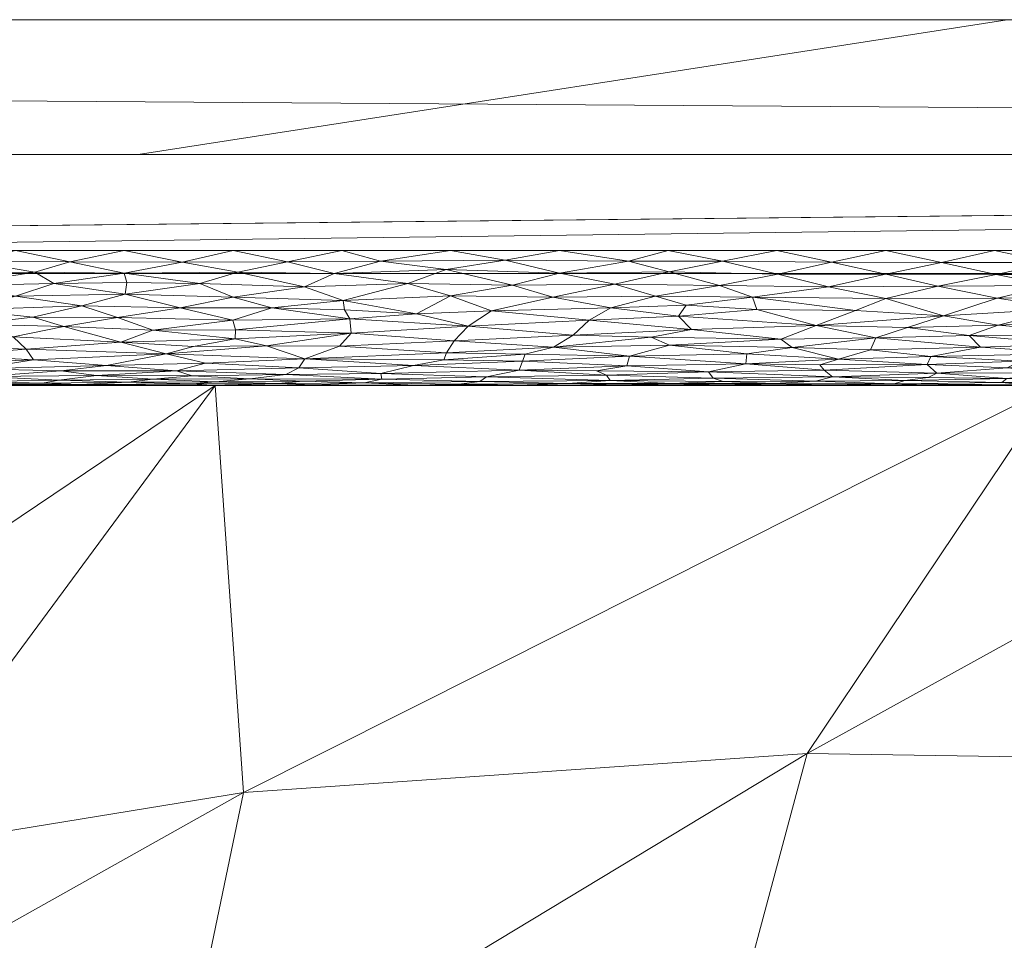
# Model space of a CAD drawing. Header units: millimetres. Extents: x -300 to 300, y 0 to 450.
# Tile 241 of 256: x 178 to 192, y 436 to 450. Entities that reach past the tile are written whole.
import ezdxf

# ---------------------------------------------------------------- set-up
doc = ezdxf.new("R2010")
doc.units = ezdxf.units.MM
doc.layers.add('A-GENM', color=13, linetype='Continuous')

# ---------------------------------------------------------------- blocks, each defined once
blk = doc.blocks.new('MODEL_CCAS0420-1080410R0 - MODEL_CCAS0420-1080410R0-453240-Preview')
at = {"layer": 'A-GENM', "lineweight": 9}
mesh = blk.add_polyface(dxfattribs=at)
corners = [(-296.159, -20, -110), (-295.657, -15.55, -110), (-294.177, -11.323, -110), (-291.793, -7.531, -110), (-288.625, -4.364, -110), (-284.831, -1.981, -110), (-280.602, -0.502, -110), (-276.147, 0, -110), (276.147, 0, -110), (280.596, -0.501, -110), (284.825, -1.978, -110), (288.619, -4.359, -110), (291.788, -7.525, -110), (294.174, -11.316, -110), (295.656, -15.545, -110), (296.159, -20, -110), (296.159, -426.171, -110), (295.658, -430.617, -110), (294.182, -434.842, -110), (291.802, -438.632, -110), (288.638, -441.797, -110), (284.848, -444.179, -110), (280.622, -445.657, -110), (276.171, -446.159, -110), (-276.171, -446.159, -110), (-280.617, -445.658, -110), (-284.842, -444.182, -110), (-288.632, -441.802, -110), (-291.797, -438.638, -110), (-294.179, -434.848, -110), (-295.657, -430.622, -110), (-296.159, -426.171, -110)]
mesh.append_faces([[corners[k] for k in face] for face in [(15, 12, 13, 14)]], dxfattribs={"vtx0": -1})
mesh.append_faces([[corners[k] for k in face] for face in [(16, 8, 15)]], dxfattribs={"vtx0": -1, "vtx1": -1})
mesh.append_faces([[corners[k] for k in face] for face in [(24, 31, 7, 8)]], dxfattribs={"vtx0": -1, "vtx1": -1, "vtx3": -1})
mesh.append_faces([[corners[k] for k in face] for face in [(31, 24, 25, 30), (18, 21, 22, 17), (17, 22, 23, 16)]], dxfattribs={"vtx0": -1, "vtx2": -1})
mesh.append_faces([[corners[k] for k in face] for face in [(0, 3, 4, 5), (0, 5, 6, 7)]], dxfattribs={"vtx0": -1, "vtx3": -1})
mesh.append_faces([[corners[k] for k in face] for face in [(28, 29, 27)]], dxfattribs={"vtx1": -1})
mesh.append_faces([[corners[k] for k in face] for face in [(25, 26, 30), (11, 12, 15, 10), (9, 10, 15, 8), (31, 0, 7)]], dxfattribs={"vtx1": -1, "vtx2": -1})
mesh.append_faces([[corners[k] for k in face] for face in [(23, 24, 8, 16)]], dxfattribs={"vtx1": -1, "vtx2": -1, "vtx3": -1})
mesh.append_faces([[corners[k] for k in face] for face in [(26, 27, 29, 30)]], dxfattribs={"vtx1": -1, "vtx3": -1})
mesh.append_faces([[corners[k] for k in face] for face in [(19, 20, 21, 18)]], dxfattribs={"vtx2": -1})
mesh.append_faces([[corners[k] for k in face] for face in [(0, 1, 2, 3)]], dxfattribs={"vtx3": -1})
mesh = blk.add_polyface(dxfattribs=at)
corners = [(-279.918, -2), (-292.651, -7.27), (-297.929, -20), (-297.929, -224.97), (-297.929, -429.94), (-292.661, -442.661), (-279.94, -447.929), (0, -447.929), (279.94, -447.929), (292.661, -442.661), (297.929, -429.94), (297.929, -224.97), (297.929, -20), (292.651, -7.27), (279.918, -2), (0, -2), (0, -3.5), (13.257, -3.5), (26.515, -3.5), (39.772, -3.5), (53.029, -3.5), (66.287, -3.5), (79.544, -3.5), (92.801, -3.5), (106.059, -3.5), (119.316, -3.5), (132.573, -3.5), (145.831, -3.5), (159.088, -3.5), (172.345, -3.5), (185.603, -3.5), (198.86, -3.5), (212.117, -3.5), (225.375, -3.5), (238.632, -3.5), (251.889, -3.5), (265.147, -3.5), (278.404, -3.5), (291.028, -7.487), (296.497, -19.511), (296.5, -32.769), (296.5, -46.026), (296.5, -59.283), (296.5, -72.541), (296.5, -85.798), (296.5, -99.055), (296.5, -112.313), (296.5, -125.57), (296.5, -138.827), (296.5, -152.085), (296.5, -165.342), (296.5, -178.599), (296.5, -191.857), (296.5, -205.114), (296.5, -218.371), (296.5, -231.629), (296.5, -244.886), (296.5, -258.143), (296.499, -271.401), (296.499, -284.658), (296.499, -297.915), (296.499, -311.173), (296.499, -324.43), (296.499, -337.687), (296.5, -350.945), (296.5, -364.202), (296.5, -377.459), (296.5, -390.717), (296.5, -403.974), (296.5, -417.231), (296.497, -430.489), (291.028, -442.513), (278.404, -446.5), (265.147, -446.5), (251.889, -446.5), (238.632, -446.5), (225.375, -446.5), (212.117, -446.5), (198.86, -446.5), (185.603, -446.5), (172.345, -446.5), (159.088, -446.5), (145.831, -446.5), (132.573, -446.5), (119.316, -446.5), (106.059, -446.5), (92.801, -446.5), (79.544, -446.5), (66.287, -446.5), (53.029, -446.5), (39.772, -446.5), (26.515, -446.5), (13.257, -446.5), (0, -446.5), (-12.926, -446.5), (-25.852, -446.5), (-38.777, -446.5), (-51.703, -446.5), (-64.629, -446.5), (-77.555, -446.5), (-90.48, -446.5), (-103.406, -446.5), (-116.332, -446.5), (-129.258, -446.5), (-142.183, -446.5), (-155.109, -446.5), (-168.035, -446.5), (-180.961, -446.5), (-193.887, -446.5), (-206.812, -446.5), (-219.738, -446.5), (-232.664, -446.5), (-245.59, -446.5), (-258.515, -446.5), (-271.441, -446.5), (-284.356, -445.968), (-294.544, -438.124), (-296.5, -425.35), (-296.5, -412.424), (-296.5, -399.498), (-296.5, -386.572), (-296.5, -373.646), (-296.5, -360.721), (-296.5, -347.795), (-296.499, -334.869), (-296.499, -321.943), (-296.499, -309.018), (-296.499, -296.092), (-296.499, -283.166), (-296.499, -270.24), (-296.5, -257.315), (-296.5, -244.389), (-296.5, -231.463), (-296.5, -218.537), (-296.5, -205.611), (-296.5, -192.686), (-296.5, -179.76), (-296.5, -166.834), (-296.5, -153.908), (-296.5, -140.983), (-296.5, -128.057), (-296.5, -115.131), (-296.5, -102.205), (-296.5, -89.28), (-296.5, -76.354), (-296.5, -63.428), (-296.5, -50.502), (-296.5, -37.576), (-296.5, -24.651), (-294.544, -11.876), (-284.356, -4.032), (-271.441, -3.5), (-258.515, -3.5), (-245.59, -3.5), (-232.664, -3.5), (-219.738, -3.5), (-206.812, -3.5), (-193.887, -3.5), (-180.961, -3.5), (-168.035, -3.5), (-155.109, -3.5), (-142.183, -3.5), (-129.258, -3.5), (-116.332, -3.5), (-103.406, -3.5), (-90.48, -3.5), (-77.555, -3.5), (-64.629, -3.5), (-51.703, -3.5), (-38.777, -3.5), (-25.852, -3.5), (-12.926, -3.5), (-294.538, -438.129), (-294.547, -438.108)]
mesh.append_faces([[corners[k] for k in face] for face in [(116, 172, 173)]])
mesh.append_faces([[corners[k] for k in face] for face in [(118, 4, 117), (6, 115, 5), (115, 6, 114), (7, 104, 6), (1, 150, 0), (151, 0, 150)]], dxfattribs={"vtx0": -1, "vtx1": -1})
mesh.append_faces([[corners[k] for k in face] for face in [(4, 124, 125), (7, 99, 100), (2, 148, 149), (149, 1, 2), (2, 141, 142), (0, 151, 152), (0, 160, 161, 15), (15, 165, 166), (15, 170, 171), (8, 81, 82, 7), (8, 72, 73), (11, 61, 62, 10), (12, 46, 47, 11), (38, 13, 14, 37), (13, 38, 39, 12)]], dxfattribs={"vtx0": -1, "vtx2": -1})
mesh.append_faces([[corners[k] for k in face] for face in [(4, 118, 119, 120), (4, 120, 121, 122), (3, 128, 129, 130), (3, 130, 131, 132), (3, 138, 139, 140), (0, 154, 155, 156), (0, 156, 157, 158), (15, 161, 162, 163), (15, 163, 164, 165), (8, 73, 74, 75), (7, 86, 87, 88), (7, 83, 84, 85), (10, 68, 69, 70), (11, 55, 56, 57), (14, 28, 29, 30), (14, 32, 33, 34), (15, 19, 20, 21), (12, 44, 45, 46), (11, 49, 50, 51), (11, 47, 48, 49), (12, 39, 40, 41)]], dxfattribs={"vtx0": -1, "vtx3": -1})
mesh.append_faces([[corners[k] for k in face] for face in [(123, 124, 4, 122), (127, 128, 3, 126), (113, 114, 6, 112), (111, 112, 6, 110), (109, 110, 6, 108), (107, 108, 6, 106), (96, 97, 7, 95), (105, 106, 6, 104), (103, 104, 7, 102), (101, 102, 7, 100), (98, 99, 7, 97), (94, 95, 7, 93), (135, 136, 3, 134), (137, 138, 3, 136), (133, 134, 3, 132), (145, 146, 2, 144), (147, 148, 2, 146), (143, 144, 2, 142), (149, 150, 1), (153, 154, 0, 152), (159, 160, 0, 158), (169, 170, 15, 168), (167, 168, 15, 166), (78, 79, 8, 77), (80, 81, 8, 79), (76, 77, 8, 75), (91, 92, 7, 90), (89, 90, 7, 88), (85, 86, 7), (82, 83, 7), (67, 68, 10, 66), (65, 66, 10, 64), (60, 61, 11, 59), (58, 59, 11, 57), (63, 64, 10, 62), (54, 55, 11, 53), (26, 27, 15, 25), (31, 32, 14, 30), (16, 17, 15, 171), (18, 19, 15, 17), (24, 25, 15, 23), (22, 23, 15, 21), (34, 35, 14), (52, 53, 11, 51), (36, 37, 14, 35), (42, 43, 12, 41), (43, 44, 12), (92, 93, 7)]], dxfattribs={"vtx1": -1, "vtx2": -1})
mesh.append_faces([[corners[k] for k in face] for face in [(3, 4, 125, 126), (2, 3, 140, 141), (71, 72, 8, 9), (70, 71, 9, 10), (27, 28, 14, 15)]], dxfattribs={"vtx1": -1, "vtx3": -1})
mesh.append_faces([[corners[k] for k in face] for face in [(4, 173, 117), (115, 172, 5)]], dxfattribs={"vtx2": -1})
mesh = blk.add_polyface(dxfattribs=at)
corners = [(-163.46, -432.283, -33.895), (-171.575, -438.364, -19.552), (-165.206, -436.336, -24.334), (-170.801, -427.7, -44.708), (-172.337, -433.539, -30.934), (-163.687, -427.534, -45.1), (-185.922, -427.635, -44.849), (-195.583, -433.214, -31.681), (-187.987, -433.443, -31.151), (-169.142, -422.057, -58.018), (-178.657, -427.751, -44.583), (-193.89, -427.758, -44.547), (-183.85, -422.051, -58.018), (-154.434, -422.057, -58.018), (-155.163, -427.17, -45.956), (-189.487, -439.037, -17.959), (-180.051, -433.341, -31.399), (-168.251, -440.74, -13.945), (-176.496, -422.055, -58.018), (-175.563, -437.551, -21.472), (-181.114, -438.456, -19.334), (-197.758, -438.907, -18.254), (-203.618, -438.219, -19.865), (-200.587, -427.163, -45.936), (-191.204, -422.047, -58.018), (-198.558, -422.039, -58.018), (-161.788, -422.058, -58.018), (-199.388, -444.5, -5.066), (-193.157, -444.5, -5.065), (-180.695, -444.5, -5.061), (-155.416, -438.247, -19.817), (-161.684, -437.864, -20.728), (-162.003, -444.5, -5.056), (-156.979, -432.284, -33.89), (-148.657, -433.236, -31.637), (-149.389, -438.93, -18.2), (-147.08, -422.057, -58.018), (-203.695, -432.281, -33.861), (-198.502, -431.801, -35.007), (-148.319, -427.769, -44.538), (-151.917, -431.814, -34.995), (-155.772, -444.5, -5.054), (-174.465, -444.5, -5.059), (-168.234, -444.5, -5.058), (-149.541, -444.5, -5.052), (-186.926, -444.5, -5.063)]
mesh.append_faces([[corners[k] for k in face] for face in [(13, 14, 36)]], dxfattribs={"vtx0": -1, "vtx1": -1})
mesh.append_faces([[corners[k] for k in face] for face in [(0, 1, 2), (3, 4, 5), (6, 7, 8), (9, 10, 3), (11, 6, 12), (13, 5, 14), (8, 15, 16), (2, 1, 17), (18, 6, 10), (0, 14, 5), (19, 4, 20), (7, 21, 8), (7, 22, 21), (23, 11, 24), (8, 10, 6), (7, 6, 11), (3, 16, 4), (21, 15, 8), (10, 8, 16), (26, 3, 5), (27, 15, 21), (16, 3, 10), (0, 4, 1), (4, 16, 20), (16, 15, 20), (15, 28, 20), (29, 19, 20), (30, 31, 32), (14, 0, 33), (34, 30, 35), (0, 5, 4), (37, 11, 23), (11, 37, 38), (14, 39, 36), (33, 2, 31), (30, 40, 31), (33, 39, 14), (39, 33, 40), (30, 41, 35), (33, 31, 40), (0, 2, 33), (31, 2, 17), (31, 17, 43), (42, 17, 1), (38, 7, 11), (7, 38, 22), (40, 34, 39), (34, 40, 30), (19, 1, 4), (1, 19, 29)]], dxfattribs={"vtx0": -1, "vtx1": -1, "vtx2": -1})
mesh.append_faces([[corners[k] for k in face] for face in [(23, 24, 25), (6, 18, 12), (3, 26, 9), (17, 42, 43), (15, 27, 28)]], dxfattribs={"vtx0": -1, "vtx2": -1})
mesh.append_faces([[corners[k] for k in face] for face in [(12, 24, 11), (9, 18, 10), (13, 26, 5), (32, 41, 30), (29, 42, 1), (41, 44, 35), (45, 29, 20, 28), (43, 32, 31)]], dxfattribs={"vtx1": -1, "vtx2": -1})
mesh = blk.add_polyface(dxfattribs=at)
corners = [(-205.618, -444.5, -5.045), (-211.631, -444.5, -2), (-205.584, -444.5, -2), (-199.538, -444.5, -2), (-247.91, -444.5, -2), (-243.001, -444.5, -4.914), (-249.232, -444.5, -4.893), (-250.934, -444.5, -2), (-175.351, -444.5, -2), (-169.305, -444.5, -2), (-174.465, -444.5, -5.059), (-271.691, -439.055, -4.948), (-272.096, -444.5, -2), (-266.076, -440.417, -4.934), (-294.15, -433.611, -5.004), (-291.997, -435.907, -2), (-288.535, -434.972, -4.99), (-282.921, -436.333, -4.976), (-283.819, -442.863, -2), (-277.306, -437.694, -4.962), (-218.079, -444.5, -5.001), (-223.724, -444.5, -2), (-217.677, -444.5, -2), (-211.849, -444.5, -5.023), (-186.926, -444.5, -5.063), (-193.157, -444.5, -5.065), (-187.444, -444.5, -2), (-181.398, -444.5, -2), (-235.817, -444.5, -2), (-230.54, -444.5, -4.958), (-236.771, -444.5, -4.936), (-241.864, -444.5, -2), (-253.957, -444.5, -2), (-254.846, -443.139, -4.907), (-260.004, -444.5, -2), (-266.05, -444.5, -2), (-278.142, -444.5, -2), (-224.31, -444.5, -4.98), (-180.695, -444.5, -5.061), (-193.491, -444.5, -2), (-199.388, -444.5, -5.066), (-289.496, -441.227, -2), (-294.499, -430.587, -2), (-275.119, -444.5, -2), (-260.461, -441.778, -4.92), (-263.027, -444.5, -2), (-229.771, -444.5, -2)]
mesh.append_faces([[corners[k] for k in face] for face in [(11, 12, 13), (14, 15, 16), (17, 18, 19), (32, 33, 34), (36, 19, 18), (37, 21, 20), (8, 38, 27), (41, 16, 15), (15, 14, 42), (18, 17, 41), (19, 36, 11), (44, 34, 33), (38, 8, 10), (46, 29, 28), (13, 35, 44)]], dxfattribs={"vtx0": -1, "vtx1": -1})
mesh.append_faces([[corners[k] for k in face] for face in [(4, 5, 6, 7), (20, 21, 22, 23), (28, 29, 30, 31), (5, 4, 31, 30), (41, 17, 16), (33, 32, 7), (1, 0, 23, 22), (46, 37, 29), (37, 46, 21)]], dxfattribs={"vtx0": -1, "vtx2": -1})
mesh.append_faces([[corners[k] for k in face] for face in [(0, 1, 2, 3)]], dxfattribs={"vtx0": -1, "vtx3": -1})
mesh.append_faces([[corners[k] for k in face] for face in [(8, 9, 10), (12, 35, 13), (43, 12, 11), (6, 33, 7), (45, 34, 44, 35), (38, 24, 27), (36, 43, 11)]], dxfattribs={"vtx1": -1, "vtx2": -1})
mesh.append_faces([[corners[k] for k in face] for face in [(24, 25, 26, 27), (3, 39, 40, 0), (25, 40, 39, 26)]], dxfattribs={"vtx1": -1, "vtx3": -1})
mesh = blk.add_polyface(dxfattribs=at)
corners = [(-192.323, -445.393, -0.339), (-193.325, -445.639, -0.202), (-191.514, -445.531, -0.257), (-193.253, -444.688, -1.154), (-191.416, -444.68, -1.172), (-192.453, -444.604, -1.362), (-190.939, -444.571, -1.47), (-192.379, -444.542, -1.594), (-191.224, -444.505, -1.86), (-192.735, -444.509, -1.808), (-190.781, -444.523, -1.698), (-193.538, -444.565, -1.495), (-193.651, -445.45, -0.303), (-192.31, -445.792, -0.137), (-193.949, -445.822, -0.125), (-193.11, -445.983, -0.074), (-193.9, -446.148, -0.035), (-192.297, -446.146, -0.035), (-194.321, -444.609, -1.348), (-193.661, -444.527, -1.672), (-194.04, -444.807, -0.935), (-192.653, -444.861, -0.854), (-192.456, -444.759, -1.016), (-191.428, -445.971, -0.077), (-190.654, -445.788, -0.138), (-191.484, -446.326, -0.009), (-190.657, -446.152, -0.034), (-191.896, -445.241, -0.448), (-190.978, -445.357, -0.363), (-193.107, -446.324, -0.009), (-192.271, -446.5), (-193.887, -446.5), (-190.655, -446.5), (-193.944, -445.249, -0.442), (-192.064, -445.065, -0.607), (-193.402, -445.111, -0.561), (-191.286, -444.618, -1.323), (-193.442, -444.974, -0.706), (-191.324, -444.926, -0.766), (-191.979, -444.5, -2), (-193.491, -444.5, -2), (-191.268, -444.809, -0.932), (-190.508, -445.207, -0.476)]
mesh.append_faces([[corners[k] for k in face] for face in [(30, 29, 31)]], dxfattribs={"vtx0": -1, "vtx1": -1})
mesh.append_faces([[corners[k] for k in face] for face in [(0, 1, 2), (3, 4, 5), (6, 7, 5), (8, 9, 10), (7, 11, 5), (1, 0, 12), (13, 14, 15), (15, 16, 17), (5, 18, 3), (7, 9, 19), (20, 21, 22), (23, 24, 13), (25, 26, 17), (2, 13, 24), (1, 14, 13), (27, 0, 28), (29, 25, 17), (29, 30, 25), (16, 29, 17), (2, 1, 13), (17, 23, 15), (13, 15, 23), (0, 33, 12), (27, 34, 35), (6, 5, 36), (4, 3, 22), (7, 19, 11), (21, 37, 38), (10, 9, 7), (9, 8, 39), (21, 38, 41), (34, 38, 37), (35, 34, 37), (42, 34, 27), (22, 21, 41), (4, 22, 41), (20, 22, 3), (27, 35, 33), (33, 0, 27), (2, 28, 0), (5, 4, 36)]], dxfattribs={"vtx0": -1, "vtx1": -1, "vtx2": -1})
mesh.append_faces([[corners[k] for k in face] for face in [(9, 39, 40)]], dxfattribs={"vtx0": -1, "vtx2": -1})
mesh.append_faces([[corners[k] for k in face] for face in [(30, 32, 25)]], dxfattribs={"vtx1": -1, "vtx2": -1})
mesh = blk.add_polyface(dxfattribs=at)
corners = [(-192.379, -444.542, -1.594), (-190.939, -444.571, -1.47), (-190.781, -444.523, -1.698), (-190.431, -445.028, -0.645), (-189.955, -444.888, -0.815), (-191.324, -444.926, -0.766), (-191.268, -444.809, -0.932), (-189.741, -444.726, -1.077), (-191.416, -444.68, -1.172), (-191.428, -445.971, -0.077), (-190.657, -446.152, -0.034), (-189.805, -445.965, -0.079), (-189.847, -446.327, -0.009), (-189.051, -446.149, -0.035), (-191.484, -446.326, -0.009), (-190.655, -446.5), (-189.263, -445.063, -0.609), (-190.206, -445.613, -0.214), (-189.622, -445.387, -0.343), (-191.514, -445.531, -0.257), (-190.654, -445.788, -0.138), (-188.677, -445.808, -0.13), (-189.039, -446.5), (-190.978, -445.357, -0.363), (-190.508, -445.207, -0.476), (-192.064, -445.065, -0.607), (-192.297, -446.146, -0.035), (-191.896, -445.241, -0.448), (-188.59, -444.966, -0.716), (-188.021, -444.703, -1.122), (-189.863, -444.628, -1.296), (-189.674, -444.803, -0.941), (-191.286, -444.618, -1.323), (-189.611, -444.56, -1.515), (-191.224, -444.505, -1.86), (-190.468, -444.5, -2), (-191.979, -444.5, -2), (-189.733, -444.507, -1.838), (-188.956, -444.5, -2), (-188.999, -444.527, -1.671), (-188.576, -444.819, -0.917), (-188.741, -445.627, -0.208), (-189.097, -445.187, -0.493)]
mesh.append_faces([[corners[k] for k in face] for face in [(0, 1, 2), (3, 4, 5), (6, 7, 8), (9, 10, 11), (12, 13, 10), (12, 14, 15), (16, 4, 3), (17, 18, 19), (20, 11, 21), (9, 11, 20), (17, 19, 20), (23, 18, 24), (25, 3, 5), (10, 14, 12), (11, 10, 13), (26, 10, 9), (23, 24, 27), (28, 4, 16), (7, 29, 30), (8, 7, 30), (31, 6, 4), (32, 30, 1), (1, 33, 2), (34, 37, 35), (2, 39, 37), (31, 4, 40), (5, 4, 6), (37, 34, 2), (2, 33, 39), (30, 33, 1), (21, 17, 20), (18, 17, 41), (23, 19, 18), (24, 18, 42), (16, 24, 42), (25, 24, 3), (24, 16, 3), (30, 32, 8), (40, 7, 31), (6, 31, 7)]], dxfattribs={"vtx0": -1, "vtx1": -1, "vtx2": -1})
mesh.append_faces([[corners[k] for k in face] for face in [(12, 15, 22), (34, 35, 36), (37, 38, 35)]], dxfattribs={"vtx0": -1, "vtx2": -1})
mesh = blk.add_polyface(dxfattribs=at)
corners = [(-188.231, -446.345, -0.007), (-186.835, -446.344, -0.007), (-187.439, -446.185, -0.028), (-186.811, -444.79, -0.963), (-188.576, -444.819, -0.917), (-186.851, -444.935, -0.755), (-188.021, -444.703, -1.122), (-188.59, -444.966, -0.716), (-187.445, -445.096, -0.575), (-188.092, -444.608, -1.352), (-189.863, -444.628, -1.296), (-188.186, -445.982, -0.074), (-189.051, -446.149, -0.035), (-186.561, -444.574, -1.461), (-187.466, -444.527, -1.67), (-188.242, -444.557, -1.526), (-186.689, -444.507, -1.837), (-188.222, -444.507, -1.838), (-189.733, -444.507, -1.838), (-188.956, -444.5, -2), (-189.622, -445.387, -0.343), (-187.769, -445.331, -0.381), (-189.097, -445.187, -0.493), (-189.847, -446.327, -0.009), (-189.741, -444.726, -1.077), (-188.741, -445.627, -0.208), (-187.692, -445.689, -0.179), (-187.577, -445.527, -0.259), (-187.169, -445.217, -0.467), (-186.631, -446.003, -0.068), (-187.233, -445.824, -0.125), (-188.677, -445.808, -0.13), (-189.805, -445.965, -0.079), (-187.424, -446.5), (-189.039, -446.5), (-189.263, -445.063, -0.609), (-190.206, -445.613, -0.214), (-189.955, -444.888, -0.815), (-186.506, -444.651, -1.238), (-189.611, -444.56, -1.515), (-188.999, -444.527, -1.671), (-187.444, -444.5, -2), (-186.571, -445.65, -0.197)]
mesh.append_faces([[corners[k] for k in face] for face in [(33, 0, 34)]], dxfattribs={"vtx0": -1, "vtx1": -1})
mesh.append_faces([[corners[k] for k in face] for face in [(0, 1, 2), (3, 4, 5), (4, 3, 6), (7, 8, 5), (6, 9, 10), (2, 11, 12), (13, 14, 15), (14, 16, 17), (18, 17, 19), (20, 21, 22), (0, 12, 23), (24, 4, 6), (25, 26, 27), (22, 21, 28), (27, 20, 25), (11, 29, 30), (29, 11, 2), (30, 26, 31), (32, 12, 11), (31, 11, 30), (23, 34, 0), (35, 8, 7), (20, 27, 21), (31, 25, 36), (32, 11, 31), (1, 0, 33), (0, 2, 12), (7, 5, 4), (37, 7, 4), (9, 6, 38), (9, 15, 39), (10, 9, 39), (17, 18, 40), (17, 16, 41), (17, 40, 14), (15, 14, 40), (15, 40, 39), (13, 15, 9), (27, 26, 42), (31, 26, 25), (22, 28, 8), (8, 35, 22)]], dxfattribs={"vtx0": -1, "vtx1": -1, "vtx2": -1})
mesh.append_faces([[corners[k] for k in face] for face in [(17, 41, 19)]], dxfattribs={"vtx0": -1, "vtx2": -1})
mesh = blk.add_polyface(dxfattribs=at)
corners = [(-186.571, -445.65, -0.197), (-184.8, -445.607, -0.217), (-186.249, -445.467, -0.293), (-187.169, -445.217, -0.467), (-185.722, -445.067, -0.605), (-187.445, -445.096, -0.575), (-186.506, -444.651, -1.238), (-185.211, -444.727, -1.074), (-184.724, -444.627, -1.297), (-187.439, -446.185, -0.028), (-185.808, -446.167, -0.031), (-186.631, -446.003, -0.068), (-187.692, -445.689, -0.179), (-187.233, -445.824, -0.125), (-184.455, -445.377, -0.35), (-186.01, -445.247, -0.443), (-187.769, -445.331, -0.381), (-186.361, -444.717, -1.094), (-186.811, -444.79, -0.963), (-184.421, -444.5, -2), (-185.933, -444.5, -2), (-185.177, -444.505, -1.862), (-186.561, -444.574, -1.461), (-184.624, -444.558, -1.52), (-186.851, -444.935, -0.755), (-185.711, -445.809, -0.13), (-184.126, -446.221, -0.022), (-185.109, -445.988, -0.072), (-187.577, -445.527, -0.259), (-184.244, -445.162, -0.514), (-186.835, -446.344, -0.007), (-187.424, -446.5), (-185.808, -446.5), (-185, -446.359, -0.006), (-185.299, -444.962, -0.721), (-185.262, -444.861, -0.854), (-188.021, -444.703, -1.122), (-188.092, -444.608, -1.352), (-185.933, -444.527, -1.67), (-186.689, -444.507, -1.837), (-187.466, -444.527, -1.67), (-187.444, -444.5, -2), (-184.316, -444.518, -1.732), (-184.133, -444.983, -0.696)]
mesh.append_faces([[corners[k] for k in face] for face in [(41, 39, 20)]], dxfattribs={"vtx0": -1, "vtx1": -1})
mesh.append_faces([[corners[k] for k in face] for face in [(0, 1, 2), (3, 4, 5), (6, 7, 8), (9, 10, 11), (0, 12, 13), (2, 1, 14), (2, 15, 16), (14, 15, 2), (7, 17, 18), (22, 8, 23), (24, 5, 4), (25, 13, 11), (10, 26, 27), (0, 2, 28), (10, 27, 11), (27, 25, 11), (0, 13, 25), (1, 0, 25), (4, 15, 29), (3, 16, 15), (30, 10, 9), (2, 16, 28), (30, 32, 33), (4, 34, 24), (18, 24, 35), (7, 18, 35), (18, 17, 36), (22, 37, 6), (8, 22, 6), (38, 39, 40), (22, 23, 38), (21, 38, 42), (22, 38, 40), (20, 39, 21), (38, 21, 39), (30, 33, 10), (4, 3, 15), (24, 34, 35), (4, 43, 34), (7, 6, 17), (36, 17, 6)]], dxfattribs={"vtx0": -1, "vtx1": -1, "vtx2": -1})
mesh.append_faces([[corners[k] for k in face] for face in [(19, 20, 21), (31, 32, 30)]], dxfattribs={"vtx1": -1, "vtx2": -1})
mesh = blk.add_polyface(dxfattribs=at)
corners = [(-182.909, -444.5, -2), (-184.421, -444.5, -2), (-183.665, -444.504, -1.871), (-184.191, -445.827, -0.124), (-183.557, -446.012, -0.066), (-182.596, -445.76, -0.149), (-183.641, -444.794, -0.957), (-183.154, -444.678, -1.175), (-185.211, -444.727, -1.074), (-181.938, -444.759, -1.016), (-184.126, -446.221, -0.022), (-182.463, -446.159, -0.033), (-184.192, -446.5), (-182.577, -446.5), (-183.15, -446.345, -0.007), (-185.299, -444.962, -0.721), (-184.133, -444.983, -0.696), (-184.091, -444.879, -0.828), (-184.244, -445.162, -0.514), (-182.542, -445.08, -0.592), (-184.316, -444.518, -1.732), (-185.933, -444.527, -1.67), (-184.624, -444.558, -1.52), (-182.91, -444.538, -1.613), (-182.154, -444.509, -1.809), (-183.685, -445.563, -0.24), (-185.109, -445.988, -0.072), (-185, -446.359, -0.006), (-185.808, -446.5), (-185.711, -445.809, -0.13), (-184.8, -445.607, -0.217), (-182.616, -445.622, -0.21), (-184.455, -445.377, -0.35), (-186.01, -445.247, -0.443), (-182.716, -445.273, -0.423), (-182.696, -445.487, -0.281), (-185.722, -445.067, -0.605), (-182.028, -444.894, -0.808), (-185.262, -444.861, -0.854), (-184.724, -444.627, -1.297), (-183.172, -444.594, -1.395), (-185.177, -444.505, -1.862), (-185.808, -446.167, -0.031)]
mesh.append_faces([[corners[k] for k in face] for face in [(3, 4, 5), (6, 7, 8), (9, 7, 6), (10, 11, 4), (15, 16, 17), (18, 19, 16), (20, 21, 22), (2, 23, 24), (3, 5, 25), (26, 4, 3), (4, 26, 10), (29, 26, 3), (30, 29, 3), (25, 5, 31), (32, 18, 33), (25, 32, 30), (34, 32, 35), (27, 12, 14), (14, 11, 10), (16, 36, 18), (18, 34, 19), (17, 37, 6), (6, 8, 38), (39, 8, 7), (17, 38, 15), (7, 40, 39), (39, 40, 22), (32, 34, 18), (23, 20, 22), (23, 22, 40), (20, 2, 41), (24, 0, 2), (14, 10, 27), (10, 42, 27), (41, 2, 1), (2, 20, 23), (25, 31, 35), (32, 25, 35), (3, 25, 30), (37, 17, 16), (6, 38, 17)]], dxfattribs={"vtx0": -1, "vtx1": -1, "vtx2": -1})
mesh.append_faces([[corners[k] for k in face] for face in [(27, 28, 12)]], dxfattribs={"vtx0": -1, "vtx2": -1})
mesh.append_faces([[corners[k] for k in face] for face in [(0, 1, 2), (12, 13, 14)]], dxfattribs={"vtx1": -1, "vtx2": -1})
mesh = blk.add_polyface(dxfattribs=at)
corners = [(-181.769, -446.335, -0.008), (-180.205, -446.331, -0.008), (-181.034, -446.179, -0.029), (-182.024, -445.961, -0.08), (-182.463, -446.159, -0.033), (-183.557, -446.012, -0.066), (-180.466, -446.01, -0.066), (-180.99, -445.19, -0.49), (-181.456, -445.088, -0.584), (-182.716, -445.273, -0.423), (-182.004, -444.562, -1.503), (-180.7, -444.554, -1.536), (-181.632, -444.53, -1.655), (-181.211, -444.598, -1.38), (-181.745, -444.662, -1.211), (-180.355, -444.643, -1.257), (-182.028, -444.894, -0.808), (-182.542, -445.08, -0.592), (-182.616, -445.622, -0.21), (-182.596, -445.76, -0.149), (-181.536, -445.653, -0.195), (-183.172, -444.594, -1.395), (-180.96, -445.808, -0.13), (-180.173, -445.65, -0.197), (-182.577, -446.5), (-183.15, -446.345, -0.007), (-180.961, -446.5), (-180.958, -445.468, -0.292), (-182.696, -445.487, -0.281), (-180.371, -445.078, -0.593), (-184.133, -444.983, -0.696), (-181.938, -444.759, -1.016), (-183.641, -444.794, -0.957), (-180.995, -445.325, -0.385), (-180.554, -444.829, -0.901), (-183.154, -444.678, -1.175), (-182.154, -444.509, -1.809), (-181.398, -444.5, -2), (-182.909, -444.5, -2), (-182.91, -444.538, -1.613), (-180.358, -444.523, -1.699), (-180.642, -444.505, -1.864), (-180.122, -444.715, -1.098), (-179.969, -444.966, -0.716)]
mesh.append_faces([[corners[k] for k in face] for face in [(26, 0, 24)]], dxfattribs={"vtx0": -1, "vtx1": -1})
mesh.append_faces([[corners[k] for k in face] for face in [(0, 1, 2), (3, 4, 2), (4, 3, 5), (2, 6, 3), (7, 8, 9), (10, 11, 12), (13, 14, 15), (16, 17, 8), (18, 19, 20), (10, 21, 13), (3, 6, 22), (2, 4, 0), (19, 3, 22), (3, 19, 5), (22, 23, 20), (24, 0, 25), (1, 0, 26), (22, 20, 19), (23, 27, 20), (28, 20, 27), (8, 7, 29), (16, 30, 17), (31, 32, 16), (28, 27, 33), (34, 31, 16), (21, 35, 14), (21, 14, 13), (36, 39, 12), (4, 25, 0), (12, 11, 40), (10, 12, 39), (21, 10, 39), (11, 10, 13), (12, 41, 36), (35, 31, 14), (42, 14, 31), (36, 41, 37), (20, 28, 18), (43, 16, 8), (9, 8, 17), (7, 9, 33), (28, 33, 9)]], dxfattribs={"vtx0": -1, "vtx1": -1, "vtx2": -1})
mesh.append_faces([[corners[k] for k in face] for face in [(36, 37, 38)]], dxfattribs={"vtx0": -1, "vtx2": -1})
mesh = blk.add_polyface(dxfattribs=at)
corners = [(-179.246, -445.509, -0.269), (-179.769, -445.319, -0.389), (-180.958, -445.468, -0.292), (-180.205, -446.331, -0.008), (-179.345, -446.5), (-178.537, -446.335, -0.008), (-179.345, -446.166, -0.031), (-179.384, -446.027, -0.062), (-179.356, -445.853, -0.114), (-180.466, -446.01, -0.066), (-178.713, -445.681, -0.182), (-180.173, -445.65, -0.197), (-180.96, -445.808, -0.13), (-180.554, -444.829, -0.901), (-180.122, -444.715, -1.098), (-181.938, -444.759, -1.016), (-179.768, -444.591, -1.404), (-180.355, -444.643, -1.257), (-178.935, -444.645, -1.252), (-179.295, -445.142, -0.532), (-178.448, -445.373, -0.352), (-179.886, -444.5, -2), (-180.642, -444.505, -1.864), (-178.683, -444.512, -1.781), (-180.358, -444.523, -1.699), (-179.408, -444.546, -1.573), (-179.082, -444.793, -0.958), (-180.371, -445.078, -0.593), (-180.99, -445.19, -0.49), (-179.969, -444.966, -0.716), (-177.887, -445.037, -0.635), (-180.995, -445.325, -0.385), (-178.404, -444.715, -1.099), (-178.375, -444.575, -1.458), (-180.7, -444.554, -1.536), (-181.398, -444.5, -2), (-181.034, -446.179, -0.029), (-180.961, -446.5), (-181.745, -444.662, -1.211), (-182.028, -444.894, -0.808), (-177.997, -444.878, -0.829), (-181.211, -444.598, -1.38), (-181.632, -444.53, -1.655), (-181.456, -445.088, -0.584), (-178.299, -446.014, -0.065)]
mesh.append_faces([[corners[k] for k in face] for face in [(0, 1, 2), (3, 4, 5), (3, 5, 6), (7, 8, 9), (10, 11, 8), (12, 8, 11), (13, 14, 15), (16, 17, 18), (19, 1, 20), (21, 22, 23), (24, 25, 23), (14, 13, 26), (19, 27, 28), (29, 19, 30), (1, 19, 28), (31, 2, 1), (1, 0, 20), (31, 1, 28), (14, 26, 32), (33, 16, 18), (34, 16, 25), (8, 12, 9), (36, 6, 9), (10, 0, 11), (0, 2, 11), (6, 36, 3), (14, 17, 38), (39, 29, 13), (26, 29, 40), (29, 26, 13), (25, 16, 33), (17, 16, 41), (34, 25, 24), (16, 34, 41), (42, 24, 22), (18, 17, 14), (23, 22, 24), (19, 29, 27), (43, 27, 29), (8, 7, 44), (9, 6, 7), (14, 32, 18)]], dxfattribs={"vtx0": -1, "vtx1": -1, "vtx2": -1})
mesh.append_faces([[corners[k] for k in face] for face in [(3, 37, 4)]], dxfattribs={"vtx0": -1, "vtx2": -1})
mesh.append_faces([[corners[k] for k in face] for face in [(21, 35, 22)]], dxfattribs={"vtx1": -1, "vtx2": -1})
mesh = blk.add_polyface(dxfattribs=at)
corners = [(-178.016, -446.18, -0.029), (-176.736, -445.978, -0.075), (-178.299, -446.014, -0.065), (-178.683, -444.512, -1.781), (-176.863, -444.5, -2), (-178.375, -444.5, -2), (-179.886, -444.5, -2), (-177.887, -445.037, -0.635), (-177.697, -445.219, -0.466), (-176.259, -445.109, -0.563), (-177.242, -444.633, -1.282), (-178.935, -444.645, -1.252), (-178.404, -444.715, -1.099), (-179.345, -446.166, -0.031), (-179.384, -446.027, -0.062), (-177.997, -444.878, -0.829), (-179.969, -444.966, -0.716), (-176.731, -444.948, -0.738), (-176.763, -444.836, -0.89), (-177.074, -446.339, -0.008), (-176.418, -446.173, -0.03), (-177.131, -444.559, -1.516), (-176.626, -444.517, -1.74), (-178.131, -444.535, -1.626), (-177.144, -444.743, -1.044), (-179.082, -444.793, -0.958), (-177.081, -445.407, -0.33), (-175.644, -445.288, -0.412), (-179.295, -445.142, -0.532), (-178.448, -445.373, -0.352), (-178.713, -445.681, -0.182), (-176.973, -445.622, -0.21), (-177.988, -445.511, -0.268), (-176.022, -445.801, -0.133), (-177.728, -445.824, -0.124), (-178.375, -444.575, -1.458), (-179.356, -445.853, -0.114), (-178.537, -446.335, -0.008), (-177.729, -446.5), (-179.345, -446.5), (-176.114, -446.5), (-179.408, -444.546, -1.573), (-179.246, -445.509, -0.269)]
mesh.append_faces([[corners[k] for k in face] for face in [(38, 37, 39)]], dxfattribs={"vtx0": -1, "vtx1": -1})
mesh.append_faces([[corners[k] for k in face] for face in [(0, 1, 2), (7, 8, 9), (10, 11, 12), (13, 2, 14), (15, 16, 7), (17, 18, 15), (0, 19, 20), (21, 22, 23), (18, 24, 15), (24, 12, 25), (26, 27, 8), (7, 17, 15), (28, 8, 7), (8, 28, 29), (30, 31, 32), (32, 26, 29), (33, 31, 34), (1, 33, 34), (11, 10, 35), (2, 1, 34), (36, 2, 34), (13, 37, 0), (30, 36, 34), (13, 0, 2), (37, 38, 19), (31, 30, 34), (24, 25, 15), (19, 0, 37), (1, 0, 20), (41, 23, 3), (23, 41, 35), (3, 22, 4), (21, 23, 35), (22, 3, 23), (10, 21, 35), (9, 17, 7), (32, 29, 42), (8, 29, 26), (30, 32, 42), (31, 26, 32), (10, 12, 24)]], dxfattribs={"vtx0": -1, "vtx1": -1, "vtx2": -1})
mesh.append_faces([[corners[k] for k in face] for face in [(3, 4, 5, 6)]], dxfattribs={"vtx0": -1, "vtx3": -1})
mesh.append_faces([[corners[k] for k in face] for face in [(38, 40, 19)]], dxfattribs={"vtx1": -1, "vtx2": -1})
mesh = blk.add_polyface(dxfattribs=at)
corners = [(-279.94, -449.928, -2.07), (-278.055, -448.043, -56.035), (-276.171, -446.159, -110), (276.171, -446.159, -110), (278.055, -448.043, -56.035), (279.94, -449.928, -2.07), (0, -449.928, -2.07)]
mesh.append_faces([[corners[k] for k in face] for face in [(6, 1, 2, 3)]], dxfattribs={"vtx0": -1, "vtx3": -1})
mesh.append_faces([[corners[k] for k in face] for face in [(3, 4, 6)]], dxfattribs={"vtx1": -1, "vtx2": -1})
mesh.append_faces([[corners[k] for k in face] for face in [(4, 5, 6), (6, 0, 1)]], dxfattribs={"vtx2": -1})
mesh = blk.add_polyface(dxfattribs=at)
corners = [(-279.94, -449.928, -2.07), (0, -449.928, -2.07), (279.94, -449.928, -2.07), (279.94, -449.368, -0.611), (279.94, -447.929), (0, -447.929), (-279.94, -447.929), (-279.94, -449.368, -0.611), (146.089, -449.928, -2.07), (139.97, -447.929), (209.955, -447.929), (246.477, -447.929), (73.044, -449.928, -2.07), (213.014, -449.928, -2.07), (69.985, -447.929), (246.477, -449.928, -2.07), (-146.089, -447.929), (-139.97, -449.928, -2.07), (-209.955, -449.928, -2.07), (-246.477, -449.928, -2.07), (-73.044, -447.929), (-213.014, -447.929), (-69.985, -449.928, -2.07), (-246.477, -447.929), (36.522, -449.928, -2.07), (34.992, -447.929), (52.489, -447.929), (-34.992, -449.928, -2.07), (-36.522, -447.929), (-18.261, -447.929), (263.208, -447.929), (109.567, -449.928, -2.07), (104.977, -447.929), (122.474, -447.929), (-263.208, -449.928, -2.07), (-104.977, -449.928, -2.07), (-109.566, -447.929), (-91.305, -447.929), (174.962, -447.929), (179.551, -449.928, -2.07), (162.82, -449.928, -2.07), (-179.551, -447.929), (-174.962, -449.928, -2.07), (-192.459, -449.928, -2.07), (127.828, -449.928, -2.07), (18.261, -449.928, -2.07), (17.496, -447.929), (229.746, -449.928, -2.07), (228.216, -447.929), (-229.746, -447.929), (-228.216, -449.928, -2.07), (-54.783, -447.929), (-52.489, -449.928, -2.07), (87.481, -447.929), (91.305, -449.928, -2.07), (-127.828, -447.929), (-122.474, -449.928, -2.07), (196.283, -449.928, -2.07), (192.459, -447.929), (-157.466, -449.928, -2.07), (-162.82, -447.929), (54.783, -449.928, -2.07), (-17.496, -449.928, -2.07), (263.208, -449.928, -2.07), (-263.208, -447.929), (-87.481, -449.928, -2.07), (157.466, -447.929), (-196.283, -447.929)]
mesh.append_faces([[corners[k] for k in face] for face in [(44, 33, 31), (45, 46, 1), (49, 50, 21), (51, 52, 28), (53, 54, 32), (55, 56, 36), (57, 58, 39), (59, 60, 42)]], dxfattribs={"vtx0": -1, "vtx1": -1})
mesh.append_faces([[corners[k] for k in face] for face in [(34, 64, 7), (30, 63, 3)]], dxfattribs={"vtx0": -1, "vtx1": -1, "vtx2": -1})
mesh.append_faces([[corners[k] for k in face] for face in [(5, 62, 1, 46), (42, 60, 41, 43), (19, 23, 64, 34), (32, 54, 31, 33), (18, 67, 21, 50), (28, 52, 27, 29), (39, 58, 38, 40), (36, 56, 35, 37), (62, 5, 29, 27), (67, 18, 43, 41), (37, 35, 65), (40, 38, 66)]], dxfattribs={"vtx0": -1, "vtx2": -1})
mesh.append_faces([[corners[k] for k in face] for face in [(2, 3, 63)]], dxfattribs={"vtx1": -1})
mesh.append_faces([[corners[k] for k in face] for face in [(25, 46, 45, 24), (9, 33, 44, 8), (48, 10, 13, 47), (11, 48, 47, 15), (66, 9, 8, 40), (19, 50, 49, 23), (20, 37, 65, 22), (26, 25, 24, 61), (14, 26, 61, 12), (22, 52, 51, 20), (30, 11, 15, 63), (12, 54, 53, 14), (17, 56, 55, 16), (10, 58, 57, 13), (16, 60, 59, 17)]], dxfattribs={"vtx1": -1, "vtx3": -1})
mesh.append_faces([[corners[k] for k in face] for face in [(3, 4, 30), (64, 6, 7), (7, 0, 34)]], dxfattribs={"vtx2": -1})

msp = doc.modelspace()

# ---------------------------------------------------------------- block references
at = {"layer": 'A-GENM', "lineweight": 9, "rotation": 180}
msp.add_blockref('MODEL_CCAS0420-1080410R0 - MODEL_CCAS0420-1080410R0-453240-Preview', (0, 0, 850), dxfattribs=at)

doc.saveas('drawing.dxf')
